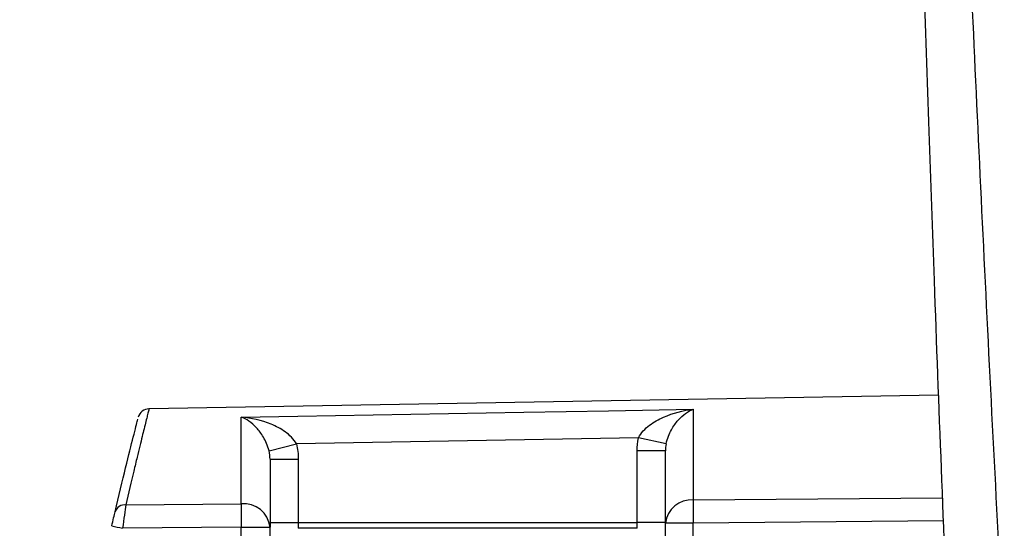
# Model space of a CAD drawing. Header units: millimetres. Extents: x -3.03 to 0.78, y -0.23 to 0.59.
# Tile 73 of 165: x 0.29597 to 0.3134, y 0.11771 to 0.12672. Entities that reach past the tile are written whole.
import ezdxf

# ---------------------------------------------------------------- set-up
doc = ezdxf.new("R2010")
doc.units = ezdxf.units.MM

msp = doc.modelspace()

# ---------------------------------------------------------------- linework, layer by layer
at = {"color": 7, "linetype": 'Continuous', "lineweight": 25}
for p, q in [((0.312238, 0.120074), (0.298264, 0.11983)), ((0.307898, 0.119825), (0.307898, 0.118217)), ((0.299898, 0.118146), (0.299898, 0.119682)), ((0.306931, 0.119316), (0.300873, 0.119209)), ((0.307419, 0.119211), (0.306931, 0.119316)), ((0.300389, 0.119086), (0.300873, 0.119209)), ((0.307406, 0.119086), (0.306906, 0.119086)), ((0.306906, 0.117815), (0.306906, 0.119086)), ((0.307406, 0.117808), (0.307406, 0.119086)), ((0.300406, 0.11894), (0.300406, 0.117734)), ((0.300406, 0.11894), (0.300906, 0.11894)), ((0.300906, 0.11894), (0.300906, 0.117815)), ((0.297855, 0.118128), (0.299898, 0.118146)), ((0.299898, 0.117734), (0.297797, 0.117715)), ((0.299898, 0.117734), (0.300406, 0.117734)), ((0.300406, 0.117815), (0.300906, 0.117815)), ((0.300906, 0.117815), (0.300906, 0.117715)), ((0.300906, 0.117815), (0.306906, 0.117815)), ((0.306906, 0.117715), (0.300906, 0.117715)), ((0.307406, 0.117815), (0.306906, 0.117815)), ((0.306906, 0.117715), (0.306906, 0.117815)), ((0.307898, 0.117808), (0.307406, 0.117808))]:
    msp.add_line(p, q, dxfattribs=at)
at = {"color": 9, "linetype": 'Continuous', "lineweight": 25}
for p, q in [((0.307898, 0.118217), (0.312309, 0.118256)), ((0.312326, 0.117848), (0.307898, 0.117808))]:
    msp.add_line(p, q, dxfattribs=at)
at = {"color": 7, "linetype": 'Continuous', "lineweight": 25, "flags": 128}
msp.add_lwpolyline([(0.299898, 0.119682), (0.300897, 0.1197), (0.302897, 0.119736), (0.304897, 0.119771), (0.306397, 0.119798), (0.307898, 0.119825)], dxfattribs=at)
at = {"color": 7, "linetype": 'Continuous', "lineweight": 25}
for centre, radius, start, end in [((0.298268, 0.11963), 0.0002, 91.225475, 165.182156), ((0.307864, 0.117759), 0.0004598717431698, 85.758638, 173.893688), ((0.326306, 0.118012), 0.0184097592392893, 179.362452, 180.637548), ((0.29783, 0.117954), 0.0001754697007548, 82.005674, 161.957974), ((0.318163, 0.11794), 0.0182662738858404, 179.353931, 180.646069), ((0.299945, 0.117685), 0.000464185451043, 6.164223, 95.839171), ((0.300549, 0.129868), 0.0124601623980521, 256.33633, 257.24037)]:
    msp.add_arc(centre, radius, start, end, dxfattribs=at)
for points, knots in [([(0.3114771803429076, 0.147026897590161), (0.3114997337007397, 0.1458308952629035), (0.3115439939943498, 0.1434837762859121), (0.3116209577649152, 0.1400307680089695), (0.3117027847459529, 0.1367126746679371), (0.3117892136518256, 0.1335295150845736), (0.3118789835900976, 0.1304812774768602), (0.3119711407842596, 0.1275679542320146), (0.3120647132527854, 0.1247895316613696), (0.31220799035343, 0.1207630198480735), (0.3124110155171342, 0.1155284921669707), (0.3126882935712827, 0.1091266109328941), (0.3129784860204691, 0.1029791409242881), (0.3131873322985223, 0.098966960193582), (0.3132895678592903, 0.0970028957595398)], [0, 0, 0, 0, 0.0716636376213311, 0.140637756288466, 0.2069223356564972, 0.2705173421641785, 0.3314227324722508, 0.3896384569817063, 0.4451644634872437, 0.4980007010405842, 0.6310719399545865, 0.7590951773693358, 0.8820709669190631, 1, 1, 1, 1]), ([(0.3148749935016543, 0.0926884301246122), (0.3147879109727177, 0.0938830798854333), (0.314614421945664, 0.0962631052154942), (0.3143687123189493, 0.0998202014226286), (0.3141346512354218, 0.1033501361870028), (0.3139129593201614, 0.1068529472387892), (0.3137031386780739, 0.1103285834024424), (0.3135050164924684, 0.1137770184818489), (0.3133183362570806, 0.1171982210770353), (0.3131428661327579, 0.1205921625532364), (0.312978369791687, 0.1239588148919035), (0.312824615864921, 0.1272981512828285), (0.3126813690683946, 0.1306101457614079), (0.3125484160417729, 0.1338947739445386), (0.3124254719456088, 0.1371520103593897), (0.3123125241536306, 0.1403818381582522), (0.312208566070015, 0.1435842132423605), (0.3121467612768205, 0.1457101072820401), (0.3121159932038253, 0.1467684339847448)], [0, 0, 0, 0, 0.0663551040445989, 0.132195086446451, 0.1975202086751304, 0.2623307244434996, 0.3266268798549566, 0.3904089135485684, 0.4536770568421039, 0.5164315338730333, 0.5786725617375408, 0.6404003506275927, 0.7016151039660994, 0.7623170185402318, 0.8225062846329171, 0.8821830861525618, 0.9413476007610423, 1, 1, 1, 1]), ([(0.3069309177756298, 0.1193163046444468), (0.3069729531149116, 0.1194099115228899), (0.3070470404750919, 0.119480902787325), (0.3072009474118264, 0.1195978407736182), (0.3072849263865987, 0.1196443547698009), (0.3075403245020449, 0.119758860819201), (0.3077200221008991, 0.1198041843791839), (0.3078975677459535, 0.1198247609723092)], [0, 0, 0, 0, 0.2500000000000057, 0.2500000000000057, 0.5000000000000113, 0.5000000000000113, 1, 1, 1, 1]), ([(0.3074186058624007, 0.1192106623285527), (0.307438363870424, 0.119309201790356), (0.3074733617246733, 0.1193885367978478), (0.3075481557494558, 0.1195246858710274), (0.3075895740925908, 0.1195815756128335), (0.3077166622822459, 0.1197257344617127), (0.3078076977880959, 0.1197894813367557), (0.3078975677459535, 0.1198247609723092)], [0, 0, 0, 0, 0.2500000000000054, 0.2500000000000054, 0.5000000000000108, 0.5000000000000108, 1, 1, 1, 1]), ([(0.2976632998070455, 0.1180087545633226), (0.2977287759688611, 0.1182839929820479), (0.2978597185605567, 0.1188344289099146), (0.2979937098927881, 0.1193649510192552), (0.298067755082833, 0.1196548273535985), (0.2980669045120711, 0.1196510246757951), (0.2980665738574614, 0.1196495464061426)], [0, 0, 0, 0, 0.2749899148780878, 0.5499389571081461, 0.8250412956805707, 1, 1, 1, 1]), ([(0.3003894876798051, 0.1190856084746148), (0.3003666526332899, 0.1191826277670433), (0.300329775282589, 0.119260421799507), (0.3002515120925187, 0.119394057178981), (0.3002088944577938, 0.1194494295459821), (0.3000790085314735, 0.1195892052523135), (0.2999872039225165, 0.1196499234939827), (0.2998975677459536, 0.1196823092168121)], [0, 0, 0, 0, 0.25, 0.25, 0.5, 0.5, 1, 1, 1, 1]), ([(0.3008726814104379, 0.1192086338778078), (0.3008276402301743, 0.119299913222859), (0.3007522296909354, 0.1193680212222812), (0.3005954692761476, 0.1194796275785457), (0.3005107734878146, 0.1195231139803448), (0.300253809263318, 0.1196286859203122), (0.3000740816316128, 0.1196678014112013), (0.2998975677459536, 0.119682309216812)], [0, 0, 0, 0, 0.2499999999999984, 0.2499999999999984, 0.4999999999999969, 0.4999999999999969, 1, 1, 1, 1])]:
    msp.add_open_spline(points, degree=3, knots=knots, dxfattribs=at)
at = {"color": 9, "linetype": 'Continuous', "lineweight": 25}
msp.add_open_spline([(0.298263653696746, 0.119826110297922), (0.2982583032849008, 0.1198050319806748), (0.2982491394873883, 0.1197689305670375), (0.2981916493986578, 0.1195393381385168), (0.2981303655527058, 0.1192912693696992), (0.298069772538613, 0.119042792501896), (0.2979745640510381, 0.1186458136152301), (0.2979028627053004, 0.1183365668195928), (0.2978545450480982, 0.1181281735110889)], degree=3, knots=[0, 0, 0, 0, 0.2627987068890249, 0.4501025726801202, 0.5285035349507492, 0.7034145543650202, 0.8001388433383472, 1, 1, 1, 1], dxfattribs=at)
at = {"color": 7, "linetype": 'Continuous', "lineweight": 25}
for points in [[(0.3069062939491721, 0.1190858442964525), (0.3069062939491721, 0.1191635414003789), (0.3069144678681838, 0.1192403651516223), (0.3069309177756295, 0.1193163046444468)], [(0.3004062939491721, 0.1189396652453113), (0.3004062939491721, 0.118988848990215), (0.3004008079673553, 0.1190375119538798), (0.3003894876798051, 0.1190856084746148)], [(0.3008726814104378, 0.1192086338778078), (0.3008951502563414, 0.1191203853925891), (0.3009062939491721, 0.1190307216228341), (0.3009062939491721, 0.1189396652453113)], [(0.3074186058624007, 0.1192106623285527), (0.3074103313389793, 0.1191693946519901), (0.3074062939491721, 0.1191277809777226), (0.3074062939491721, 0.1190858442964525)], [(0.2976055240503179, 0.1177600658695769), (0.2976279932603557, 0.1178575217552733), (0.2976501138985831, 0.1179524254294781), (0.2976632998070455, 0.1180087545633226)], [(0.2978545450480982, 0.1181281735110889), (0.2978409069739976, 0.118035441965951), (0.2978188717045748, 0.1178779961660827), (0.297796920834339, 0.117715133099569)], [(0.3004062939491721, 0.1081130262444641), (0.3001519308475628, 0.1113201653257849), (0.2998975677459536, 0.1145273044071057), (0.2998975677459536, 0.1177344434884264)], [(0.3004062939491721, 0.1081130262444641), (0.3004062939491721, 0.1113201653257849), (0.3004062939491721, 0.1145273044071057), (0.3004062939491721, 0.1177344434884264)], [(0.3074062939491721, 0.1089423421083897), (0.3074062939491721, 0.1118974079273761), (0.3074062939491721, 0.1148524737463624), (0.3074062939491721, 0.1178075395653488)], [(0.3076028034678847, 0.1089423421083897), (0.3076028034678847, 0.1118974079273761), (0.3078975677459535, 0.1148524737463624), (0.3078975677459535, 0.1178075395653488)]]:
    msp.add_open_spline(points, degree=3, dxfattribs=at)

doc.saveas('drawing.dxf')
